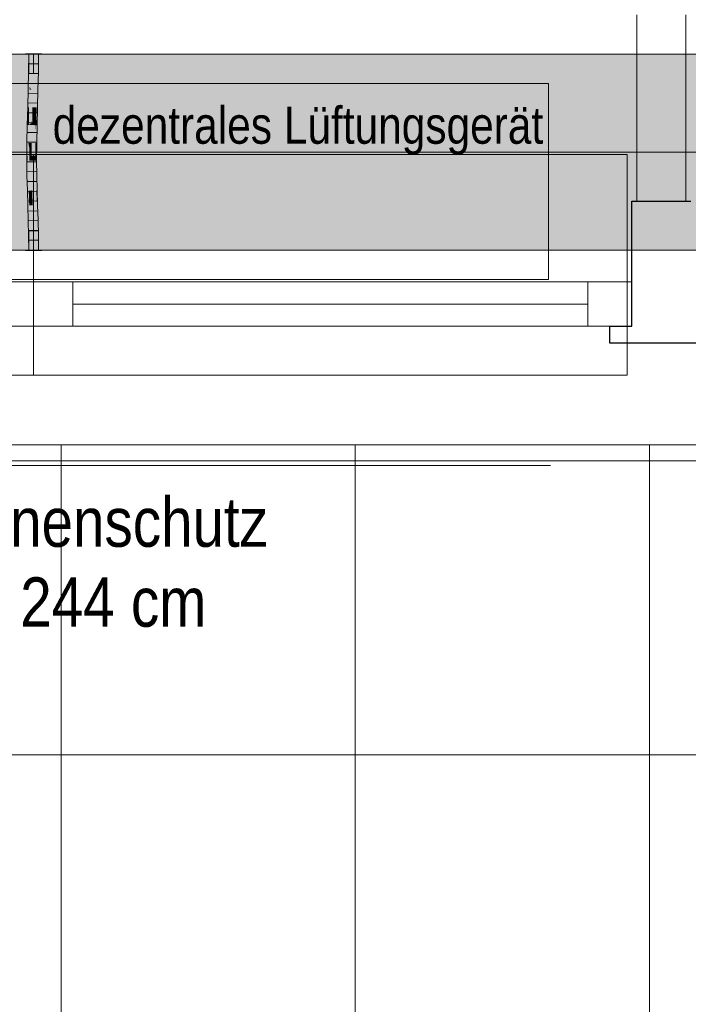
# Model space of a CAD drawing. Extents: x -620 to 300, y 62 to 1107.
# Tile 23 of 256: x -260 to -233, y 342 to 382. Entities that reach past the tile are written whole.
import ezdxf
from ezdxf.lldxf.tags import DXFTag

# ---------------------------------------------------------------- set-up
doc = ezdxf.new("R2010")
doc.units = 0
doc.layers.get('0').update_dxf_attribs({"lineweight": 35})
for name, color, linetype, lineweight, true_color in [('30 -33 Aussenwände- 7 Fassade_ Elemente', 7, 'Continuous', 9, 0x00aacc), ('30 -35 Decken- 1 Konstruktion-Träger- Stahlbeton', 7, 'grob-A06G9FRA8I', 13, 0x33aa00), ('30 -38 konstruktive Einbauten-Mobile Trennwand', 7, 'Continuous', 9, 0x944cff), ('70 -72 Beschriftung- 1 Beschriftung allgemein', 7, 'Continuous', 9, 0xff6633), ('E_Leerrohr 20', 7, 'Continuous', 13, 0xcc0099), ('E_Leerrohr 20-Shading', 7, 'Continuous', 13, 0xcc0099)]:
    doc.layers.add(name, color=color, linetype=linetype, lineweight=lineweight, true_color=true_color)
doc.layers.add('60- 61 allgemeine Ausstattung- 4 Terrassen', color=7, linetype='Continuous', lineweight=9)
doc.layers.add('70 -71 Achsen- 1 Gebäudeachsen', color=7, linetype='STRICHPUNKT2-A06G9FR98I', lineweight=18)
doc.layers.add('iwb_Schraffur_Unterzug', color=7, linetype='Continuous', lineweight=5, true_color=0xffffcc, plot=False)
doc.styles.get("Standard").update_dxf_attribs({"font": 'ARIALN.TTF'})
tags = doc.linetypes.add('grob-A06G9FRA8I', pattern=[14, 3, -8, 3]).pattern_tags.tags
tags[8:9] = [DXFTag(74, 4), DXFTag(75, 0), DXFTag(340, '0'), DXFTag(46, 0.0), DXFTag(50, 0.0), DXFTag(44, 0.0), DXFTag(45, 0.0)]
tags[6:7] = [DXFTag(74, 4), DXFTag(75, 0), DXFTag(340, '0'), DXFTag(46, 0.0), DXFTag(50, 0.0), DXFTag(44, 0.0), DXFTag(45, 0.0)]
tags[4:5] = [DXFTag(74, 4), DXFTag(75, 0), DXFTag(340, '0'), DXFTag(46, 0.0), DXFTag(50, 0.0), DXFTag(44, 0.0), DXFTag(45, 0.0)]
tags = doc.linetypes.add('STRICHPUNKT2', pattern=[12.7, 6.35, -3.175, 0, -3.175]).pattern_tags.tags
tags[10:11] = [DXFTag(74, 4), DXFTag(75, 0), DXFTag(340, '0'), DXFTag(46, 0.0), DXFTag(50, 0.0), DXFTag(44, 0.0), DXFTag(45, 0.0)]
tags[8:9] = [DXFTag(74, 4), DXFTag(75, 0), DXFTag(340, '0'), DXFTag(46, 0.0), DXFTag(50, 0.0), DXFTag(44, 0.0), DXFTag(45, 0.0)]
tags[6:7] = [DXFTag(74, 4), DXFTag(75, 0), DXFTag(340, '0'), DXFTag(46, 0.0), DXFTag(50, 0.0), DXFTag(44, 0.0), DXFTag(45, 0.0)]
tags[4:5] = [DXFTag(74, 4), DXFTag(75, 0), DXFTag(340, '0'), DXFTag(46, 0.0), DXFTag(50, 0.0), DXFTag(44, 0.0), DXFTag(45, 0.0)]
tags = doc.linetypes.add('STRICHPUNKT2-A06G9FR98I', pattern=[12.7, 6.35, -3.175, 0, -3.175]).pattern_tags.tags
tags[10:11] = [DXFTag(74, 4), DXFTag(75, 0), DXFTag(340, '0'), DXFTag(46, 0.0), DXFTag(50, 0.0), DXFTag(44, 0.0), DXFTag(45, 0.0)]
tags[8:9] = [DXFTag(74, 4), DXFTag(75, 0), DXFTag(340, '0'), DXFTag(46, 0.0), DXFTag(50, 0.0), DXFTag(44, 0.0), DXFTag(45, 0.0)]
tags[6:7] = [DXFTag(74, 4), DXFTag(75, 0), DXFTag(340, '0'), DXFTag(46, 0.0), DXFTag(50, 0.0), DXFTag(44, 0.0), DXFTag(45, 0.0)]
tags[4:5] = [DXFTag(74, 4), DXFTag(75, 0), DXFTag(340, '0'), DXFTag(46, 0.0), DXFTag(50, 0.0), DXFTag(44, 0.0), DXFTag(45, 0.0)]

# ---------------------------------------------------------------- blocks, each defined once
blk = doc.blocks.new('Shading-A06G9FQP8I', base_point=(-259.126, 375.318))
at = {"layer": 'E_Leerrohr 20-Shading', "color": 223, "true_color": 0xc67fb4}
for points in [[(-259.418, 381.053), (-259.477, 381.053), (-259.424, 380.33), (-259.483, 380.331)], [(-259.121, 381.053), (-259.135, 381.053), (-259.13, 380.326), (-259.141, 380.326)], [(-259.13, 380.326), (-259.111, 380.326), (-259.121, 381.053), (-259.101, 381.053)], [(-259.091, 381.053), (-259.101, 381.053), (-259.103, 380.326), (-259.111, 380.326)], [(-259.077, 381.053), (-259.091, 381.053), (-259.087, 380.325), (-259.103, 380.326)], [(-259.087, 380.325), (-259.083, 380.325), (-259.077, 381.053)], [(-259.424, 380.33), (-259.483, 380.331), (-259.441, 379.607), (-259.498, 379.608)], [(-259.44, 379.607), (-259.424, 380.33), (-259.441, 379.607)], [(-259.13, 380.326), (-259.141, 380.326), (-259.149, 379.6), (-259.157, 379.6)], [(-259.133, 380.19), (-259.149, 379.6), (-259.148, 379.6)], [(-259.13, 380.326), (-259.133, 380.19), (-259.133, 379.599), (-259.148, 379.6)], [(-259.103, 380.326), (-259.111, 380.326), (-259.125, 379.599), (-259.133, 379.599)], [(-259.13, 380.326), (-259.133, 379.599), (-259.111, 380.326)], [(-259.087, 380.325), (-259.103, 380.326), (-259.113, 379.599), (-259.125, 379.599)], [(-259.113, 379.599), (-259.098, 379.599), (-259.087, 380.325), (-259.083, 380.325)], [(-259.441, 379.607), (-259.498, 379.608), (-259.464, 378.883), (-259.518, 378.884)], [(-259.459, 378.882), (-259.44, 379.607), (-259.464, 378.883), (-259.441, 379.607)], [(-259.149, 379.6), (-259.157, 379.6), (-259.175, 378.875), (-259.176, 378.875)], [(-259.149, 379.6), (-259.175, 378.875), (-259.148, 379.6), (-259.171, 378.875)], [(-259.171, 378.875), (-259.16, 378.874), (-259.148, 379.6), (-259.133, 379.599)], [(-259.125, 379.599), (-259.133, 379.599), (-259.154, 378.874), (-259.16, 378.874)], [(-259.113, 379.599), (-259.125, 379.599), (-259.147, 378.874), (-259.154, 378.874)], [(-259.147, 378.874), (-259.118, 378.873), (-259.113, 379.599), (-259.098, 379.599)], [(-259.525, 378.616), (-259.537, 378.158), (-259.472, 378.615), (-259.472, 378.608)], [(-259.487, 378.157), (-259.482, 378.287), (-259.537, 378.158), (-259.472, 378.608)], [(-259.518, 378.884), (-259.525, 378.616), (-259.464, 378.883), (-259.472, 378.615)], [(-259.478, 378.157), (-259.465, 378.656), (-259.487, 378.157)], [(-259.482, 378.287), (-259.465, 378.656), (-259.472, 378.608)], [(-259.472, 378.608), (-259.465, 378.656), (-259.464, 378.883), (-259.459, 378.882)], [(-259.183, 378.607), (-259.183, 378.613), (-259.195, 378.151)], [(-259.18, 378.581), (-259.183, 378.607), (-259.193, 378.151), (-259.195, 378.151)], [(-259.193, 378.151), (-259.187, 378.15), (-259.18, 378.581), (-259.173, 378.514)], [(-259.169, 378.469), (-259.173, 378.514), (-259.181, 378.15), (-259.187, 378.15)], [(-259.171, 378.875), (-259.183, 378.607), (-259.18, 378.581)], [(-259.171, 378.875), (-259.175, 378.875), (-259.183, 378.607), (-259.179, 378.742)], [(-259.175, 378.875), (-259.176, 378.875), (-259.183, 378.613)], [(-259.179, 378.742), (-259.183, 378.613), (-259.183, 378.607)], [(-259.18, 378.581), (-259.173, 378.514), (-259.171, 378.875), (-259.16, 378.874)], [(-259.154, 378.874), (-259.16, 378.874), (-259.169, 378.469), (-259.173, 378.514)], [(-259.166, 378.444), (-259.159, 378.613), (-259.169, 378.469), (-259.163, 378.613)], [(-259.166, 378.444), (-259.137, 378.149), (-259.147, 378.874), (-259.118, 378.873)], [(-259.159, 378.613), (-259.147, 378.874), (-259.163, 378.613), (-259.154, 378.874)], [(-259.487, 378.157), (-259.537, 378.158), (-259.511, 377.431), (-259.55, 377.431)], [(-259.492, 377.431), (-259.478, 378.157), (-259.511, 377.431), (-259.487, 378.157)], [(-259.206, 377.427), (-259.187, 378.15), (-259.209, 377.427), (-259.193, 378.151)], [(-259.193, 378.151), (-259.195, 378.151), (-259.209, 377.427)], [(-259.187, 378.15), (-259.206, 377.427), (-259.192, 377.755), (-259.203, 377.427)], [(-259.18, 378.15), (-259.192, 377.755), (-259.15, 377.427), (-259.202, 377.427)], [(-259.192, 377.755), (-259.18, 378.15), (-259.181, 378.15)], [(-259.187, 378.15), (-259.192, 377.755), (-259.181, 378.15)], [(-259.166, 378.444), (-259.169, 378.469), (-259.18, 378.15), (-259.181, 378.15)], [(-259.18, 378.15), (-259.137, 378.149), (-259.166, 378.444)], [(-259.18, 378.15), (-259.15, 377.427), (-259.137, 378.149)], [(-259.192, 377.755), (-259.203, 377.427), (-259.202, 377.427)], [(-259.515, 376.899), (-259.511, 377.431), (-259.553, 376.898), (-259.55, 377.431)], [(-259.495, 376.704), (-259.492, 377.431), (-259.516, 376.704), (-259.511, 377.431)], [(-259.206, 377.427), (-259.209, 377.427), (-259.211, 376.902)], [(-259.207, 377.064), (-259.205, 377.138), (-259.208, 377.28), (-259.206, 377.427)], [(-259.206, 377.427), (-259.205, 377.138), (-259.203, 377.427)], [(-259.15, 377.427), (-259.205, 377.138), (-259.152, 377.064), (-259.205, 377.064)], [(-259.205, 377.138), (-259.15, 377.427), (-259.202, 377.427)], [(-259.203, 377.427), (-259.205, 377.138), (-259.202, 377.427)], [(-259.516, 376.704), (-259.515, 376.899), (-259.554, 376.704), (-259.553, 376.898)], [(-259.211, 376.9), (-259.211, 376.902), (-259.212, 376.705)], [(-259.208, 376.889), (-259.211, 376.9), (-259.21, 376.705), (-259.212, 376.705)], [(-259.208, 377.28), (-259.211, 376.902), (-259.211, 376.9)], [(-259.211, 376.9), (-259.207, 377.064), (-259.209, 377.065)], [(-259.208, 376.889), (-259.206, 377.064), (-259.211, 376.9), (-259.207, 377.064)], [(-259.21, 376.705), (-259.208, 376.705), (-259.208, 376.889), (-259.207, 376.886)], [(-259.207, 377.064), (-259.208, 377.28), (-259.209, 377.065)], [(-259.208, 376.889), (-259.207, 376.886), (-259.205, 377.138)], [(-259.206, 377.064), (-259.205, 377.138), (-259.207, 377.064)], [(-259.205, 377.064), (-259.207, 376.886), (-259.152, 377.064), (-259.154, 376.705)], [(-259.516, 376.704), (-259.554, 376.704), (-259.503, 376.093), (-259.546, 376.092)], [(-259.487, 376.093), (-259.495, 376.704), (-259.503, 376.093), (-259.516, 376.704)], [(-259.195, 376.099), (-259.208, 376.705), (-259.204, 376.099), (-259.21, 376.705)], [(-259.208, 376.705), (-259.154, 376.705), (-259.207, 376.886)], [(-259.146, 376.1), (-259.154, 376.705), (-259.195, 376.099), (-259.208, 376.705)], [(-259.503, 376.093), (-259.546, 376.092), (-259.477, 375.483), (-259.531, 375.482)], [(-259.472, 375.484), (-259.487, 376.093), (-259.477, 375.483), (-259.503, 376.093)], [(-259.195, 376.099), (-259.204, 376.099), (-259.169, 375.492), (-259.189, 375.491)], [(-259.131, 375.493), (-259.146, 376.1), (-259.169, 375.492), (-259.195, 376.099)], [(-259.454, 374.875), (-259.465, 375.245), (-259.531, 375.482), (-259.477, 375.483)], [(-259.454, 374.875), (-259.531, 375.482), (-259.513, 374.873)], [(-259.465, 375.245), (-259.472, 375.484), (-259.477, 375.483)], [(-259.169, 375.492), (-259.189, 375.491), (-259.138, 374.884), (-259.171, 374.883)], [(-259.126, 375.318), (-259.131, 375.493), (-259.16, 375.317), (-259.169, 375.492)], [(-259.138, 374.884), (-259.113, 374.885), (-259.16, 375.317), (-259.126, 375.318)], [(-259.138, 374.884), (-259.171, 374.883), (-259.108, 374.275), (-259.154, 374.274)], [(-259.095, 374.275), (-259.113, 374.885), (-259.108, 374.275), (-259.138, 374.884)], [(-259.454, 374.875), (-259.513, 374.873), (-259.436, 374.267), (-259.495, 374.265)], [(-259.437, 374.267), (-259.495, 374.265), (-259.424, 373.66), (-259.482, 373.659)], [(-259.423, 373.66), (-259.436, 374.267), (-259.424, 373.66), (-259.437, 374.267)], [(-259.108, 374.275), (-259.154, 374.274), (-259.086, 373.665), (-259.14, 373.664)], [(-259.082, 373.665), (-259.095, 374.275), (-259.086, 373.665), (-259.108, 374.275)], [(-259.423, 373.66), (-259.482, 373.659), (-259.418, 373.053), (-259.477, 373.053)], [(-259.077, 373.053), (-259.086, 373.665), (-259.135, 373.053), (-259.14, 373.664)], [(-259.077, 373.053), (-259.082, 373.665), (-259.086, 373.665)]]:
    blk.add_solid(points, dxfattribs=at)
at = {"layer": 'E_Leerrohr 20-Shading', "color": 231, "true_color": 0xe17fc9}
for points in [[(-259.384, 381.053), (-259.418, 381.053), (-259.377, 380.33), (-259.424, 380.33)], [(-259.355, 380.329), (-259.36, 381.053), (-259.377, 380.33), (-259.384, 381.053)], [(-259.311, 380.329), (-259.311, 381.053), (-259.355, 380.329), (-259.36, 381.053)], [(-259.283, 380.328), (-259.277, 381.053), (-259.311, 380.329), (-259.311, 381.053)], [(-259.277, 381.053), (-259.283, 380.328), (-259.278, 380.328)], [(-259.278, 380.328), (-259.272, 380.328), (-259.277, 381.053)], [(-259.272, 380.328), (-259.141, 380.326), (-259.277, 381.053), (-259.135, 381.053)], [(-259.374, 379.605), (-259.377, 380.33), (-259.437, 379.728), (-259.42, 380.33)], [(-259.42, 380.33), (-259.424, 380.33), (-259.437, 379.728)], [(-259.355, 379.605), (-259.355, 380.329), (-259.374, 379.605), (-259.377, 380.33)], [(-259.355, 379.605), (-259.311, 380.329), (-259.355, 380.329)], [(-259.355, 379.605), (-259.32, 379.604), (-259.311, 380.329), (-259.312, 380.189)], [(-259.32, 379.604), (-259.316, 379.604), (-259.312, 380.189)], [(-259.298, 379.603), (-259.283, 380.328), (-259.316, 379.604), (-259.311, 380.329)], [(-259.278, 380.328), (-259.283, 380.328), (-259.283, 379.603), (-259.298, 379.603)], [(-259.283, 379.603), (-259.261, 379.603), (-259.278, 380.328), (-259.272, 380.328)], [(-259.261, 379.603), (-259.157, 379.6), (-259.272, 380.328), (-259.141, 380.326)], [(-259.374, 379.605), (-259.437, 379.728), (-259.44, 379.607)], [(-259.374, 379.605), (-259.44, 379.607), (-259.373, 378.88), (-259.459, 378.882)], [(-259.357, 378.88), (-259.355, 379.605), (-259.373, 378.88), (-259.374, 379.605)], [(-259.357, 378.88), (-259.331, 378.879), (-259.355, 379.605), (-259.32, 379.604)], [(-259.331, 378.879), (-259.322, 378.879), (-259.32, 379.604), (-259.316, 379.604)], [(-259.318, 378.879), (-259.298, 379.603), (-259.322, 378.879), (-259.316, 379.604)], [(-259.283, 379.603), (-259.298, 379.603), (-259.289, 378.878), (-259.318, 378.879)], [(-259.176, 378.875), (-259.157, 379.6), (-259.289, 378.878), (-259.283, 379.603)], [(-259.465, 378.656), (-259.478, 378.157), (-259.456, 378.156)], [(-259.372, 378.254), (-259.459, 378.882), (-259.456, 378.156), (-259.465, 378.656)], [(-259.372, 378.366), (-259.459, 378.882), (-259.372, 378.254)], [(-259.373, 378.88), (-259.459, 378.882), (-259.372, 378.366)], [(-259.357, 378.88), (-259.373, 378.88), (-259.358, 378.281), (-259.372, 378.366)], [(-259.357, 378.88), (-259.358, 378.281), (-259.331, 378.879), (-259.334, 378.687)], [(-259.334, 378.687), (-259.358, 378.281), (-259.342, 378.182)], [(-259.322, 378.879), (-259.334, 378.687), (-259.337, 378.154), (-259.342, 378.182)], [(-259.324, 378.742), (-259.322, 378.879), (-259.337, 378.154)], [(-259.325, 378.614), (-259.324, 378.742), (-259.337, 378.154)], [(-259.325, 378.614), (-259.337, 378.154), (-259.322, 378.614), (-259.333, 378.154)], [(-259.334, 378.687), (-259.322, 378.879), (-259.331, 378.879)], [(-259.333, 378.154), (-259.294, 378.153), (-259.322, 378.614), (-259.291, 378.614)], [(-259.325, 378.614), (-259.318, 378.879), (-259.322, 378.879)], [(-259.325, 378.614), (-259.291, 378.614), (-259.318, 378.879), (-259.289, 378.878)], [(-259.291, 378.614), (-259.294, 378.153), (-259.242, 378.614), (-259.234, 378.152)], [(-259.291, 378.614), (-259.183, 378.613), (-259.289, 378.878), (-259.176, 378.875)], [(-259.234, 378.152), (-259.195, 378.151), (-259.242, 378.614), (-259.183, 378.613)], [(-259.456, 378.156), (-259.478, 378.157), (-259.446, 377.43), (-259.492, 377.431)], [(-259.372, 378.254), (-259.456, 378.156), (-259.372, 378.155)], [(-259.446, 377.43), (-259.368, 377.429), (-259.456, 378.156), (-259.372, 378.155)], [(-259.358, 378.281), (-259.372, 378.366), (-259.358, 378.154), (-259.372, 378.254)], [(-259.358, 378.154), (-259.372, 378.254), (-259.372, 378.155)], [(-259.368, 377.429), (-259.357, 377.429), (-259.372, 378.155), (-259.358, 378.154)], [(-259.358, 378.281), (-259.358, 378.154), (-259.342, 378.182), (-259.342, 378.154)], [(-259.357, 377.429), (-259.35, 377.429), (-259.358, 378.154), (-259.342, 378.154)], [(-259.35, 377.429), (-259.337, 378.154), (-259.342, 378.154)], [(-259.333, 378.154), (-259.337, 378.154), (-259.347, 377.429), (-259.35, 377.429)], [(-259.298, 377.428), (-259.294, 378.153), (-259.347, 377.429), (-259.333, 378.154)], [(-259.342, 378.154), (-259.337, 378.154), (-259.342, 378.182)], [(-259.298, 377.428), (-259.224, 377.428), (-259.294, 378.153), (-259.234, 378.152)], [(-259.224, 377.428), (-259.209, 377.427), (-259.234, 378.152), (-259.195, 378.151)], [(-259.495, 376.704), (-259.444, 376.704), (-259.492, 377.431), (-259.445, 377.187)], [(-259.492, 377.431), (-259.445, 377.187), (-259.446, 377.43)], [(-259.446, 377.43), (-259.445, 377.187), (-259.368, 377.429), (-259.368, 377.4)], [(-259.364, 377.068), (-259.368, 377.4), (-259.423, 377.068), (-259.445, 377.187)], [(-259.368, 377.4), (-259.357, 377.429), (-259.368, 377.429)], [(-259.355, 377.068), (-259.357, 377.429), (-259.364, 377.068), (-259.368, 377.4)], [(-259.357, 377.429), (-259.354, 376.704), (-259.353, 376.901)], [(-259.353, 376.901), (-259.35, 377.429), (-259.357, 377.429)], [(-259.299, 376.901), (-259.298, 377.428), (-259.353, 376.901), (-259.35, 377.429)], [(-259.299, 376.901), (-259.223, 376.902), (-259.298, 377.428), (-259.224, 377.428)], [(-259.223, 376.902), (-259.211, 376.902), (-259.224, 377.428), (-259.209, 377.427)], [(-259.445, 377.187), (-259.444, 376.704), (-259.36, 376.738), (-259.36, 376.704)], [(-259.36, 376.738), (-259.364, 377.068), (-259.423, 377.068)], [(-259.354, 376.704), (-259.355, 377.068), (-259.36, 376.738), (-259.364, 377.068)], [(-259.354, 376.704), (-259.334, 376.704), (-259.353, 376.901), (-259.332, 376.901)], [(-259.334, 376.704), (-259.299, 376.705), (-259.332, 376.901), (-259.299, 376.901)], [(-259.223, 376.902), (-259.299, 376.901), (-259.225, 376.705), (-259.299, 376.705)], [(-259.223, 376.902), (-259.225, 376.705), (-259.222, 376.809)], [(-259.222, 376.705), (-259.212, 376.705), (-259.223, 376.902), (-259.211, 376.902)], [(-259.444, 376.704), (-259.495, 376.704), (-259.45, 376.094), (-259.487, 376.093)], [(-259.45, 376.094), (-259.347, 376.096), (-259.444, 376.704), (-259.36, 376.704)], [(-259.36, 376.704), (-259.354, 376.704), (-259.36, 376.738)], [(-259.347, 376.096), (-259.346, 376.096), (-259.36, 376.704), (-259.354, 376.704)], [(-259.334, 376.704), (-259.354, 376.704), (-259.332, 376.096), (-259.346, 376.096)], [(-259.297, 376.097), (-259.299, 376.705), (-259.332, 376.096), (-259.334, 376.704)], [(-259.299, 376.705), (-259.297, 376.097), (-259.225, 376.705), (-259.24, 376.098)], [(-259.24, 376.098), (-259.228, 376.098), (-259.225, 376.705), (-259.222, 376.705)], [(-259.228, 376.098), (-259.204, 376.099), (-259.222, 376.705), (-259.212, 376.705)], [(-259.225, 376.705), (-259.222, 376.705), (-259.222, 376.809)], [(-259.45, 376.094), (-259.487, 376.093), (-259.46, 375.484), (-259.472, 375.484)], [(-259.331, 375.487), (-259.346, 376.096), (-259.46, 375.484), (-259.45, 376.094)], [(-259.297, 376.097), (-259.346, 376.096), (-259.292, 375.488), (-259.331, 375.487)], [(-259.292, 375.488), (-259.238, 375.49), (-259.297, 376.097), (-259.228, 376.098)], [(-259.238, 375.49), (-259.189, 375.491), (-259.228, 376.098), (-259.204, 376.099)], [(-259.46, 375.484), (-259.472, 375.484), (-259.465, 375.245)], [(-259.464, 375.315), (-259.465, 375.245), (-259.431, 375.315), (-259.431, 375.163)], [(-259.326, 375.316), (-259.331, 375.487), (-259.464, 375.315), (-259.46, 375.484)], [(-259.431, 375.163), (-259.313, 374.879), (-259.431, 375.315), (-259.326, 375.316)], [(-259.292, 375.488), (-259.331, 375.487), (-259.287, 374.88), (-259.313, 374.879)], [(-259.287, 374.88), (-259.251, 374.881), (-259.292, 375.488), (-259.238, 375.49)], [(-259.251, 374.881), (-259.171, 374.883), (-259.238, 375.49), (-259.189, 375.491)], [(-259.454, 374.875), (-259.43, 374.875), (-259.465, 375.245), (-259.431, 375.163)], [(-259.43, 374.875), (-259.313, 374.879), (-259.431, 375.163)], [(-259.295, 374.27), (-259.313, 374.879), (-259.427, 374.267), (-259.43, 374.875)], [(-259.287, 374.88), (-259.313, 374.879), (-259.282, 374.271), (-259.295, 374.27)], [(-259.282, 374.271), (-259.263, 374.271), (-259.287, 374.88), (-259.251, 374.881)], [(-259.263, 374.271), (-259.154, 374.274), (-259.251, 374.881), (-259.171, 374.883)], [(-259.43, 374.875), (-259.454, 374.875), (-259.427, 374.267), (-259.436, 374.267)], [(-259.427, 374.267), (-259.436, 374.267), (-259.423, 373.66)], [(-259.282, 373.662), (-259.295, 374.27), (-259.423, 373.66), (-259.427, 374.267)], [(-259.282, 374.271), (-259.295, 374.27), (-259.278, 373.662), (-259.282, 373.662)], [(-259.14, 373.664), (-259.154, 374.274), (-259.278, 373.662), (-259.282, 374.271)], [(-259.282, 373.662), (-259.423, 373.66), (-259.277, 373.053), (-259.418, 373.053)], [(-259.14, 373.664), (-259.282, 373.662), (-259.135, 373.053), (-259.277, 373.053)]]:
    blk.add_solid(points, dxfattribs=at)
blk = doc.blocks.new('Shading-A06G9FQR8I', base_point=(-259.171, 380.265))
at = {"layer": 'E_Leerrohr 20-Shading', "color": 213, "true_color": 0xd67fc0}
for points in [[(-259.417, 381.065), (-259.607, 381.065), (-259.417, 381.053), (-259.607, 381.053)], [(-259.477, 381.053), (-259.477, 380.265), (-259.297, 381.053), (-259.295, 380.265)], [(-259.389, 381.065), (-259.417, 381.065), (-259.389, 381.053), (-259.417, 381.053)], [(-259.389, 381.065), (-259.389, 381.053), (-259.364, 381.065), (-259.364, 381.053)], [(-259.364, 381.053), (-259.277, 381.053), (-259.364, 381.065), (-259.277, 381.065)], [(-259.295, 380.265), (-259.277, 380.265), (-259.297, 381.053), (-259.277, 381.053)], [(-259.212, 381.065), (-259.277, 381.065), (-259.212, 381.053), (-259.277, 381.053)], [(-259.227, 381.053), (-259.277, 381.053), (-259.273, 380.265), (-259.277, 380.448)], [(-259.227, 381.053), (-259.273, 380.265), (-259.232, 380.265)], [(-259.227, 381.053), (-259.232, 380.265), (-259.158, 381.053), (-259.171, 380.265)], [(-259.066, 381.065), (-259.212, 381.065), (-259.066, 381.053), (-259.212, 381.053)], [(-259.171, 380.265), (-259.077, 380.265), (-259.158, 381.053), (-259.077, 381.053)], [(-259.066, 381.053), (-259.061, 381.053), (-259.066, 381.065), (-259.061, 381.065)], [(-259.061, 381.053), (-259.006, 381.053), (-259.061, 381.065), (-259.005, 381.065)], [(-259.006, 381.053), (-258.947, 381.053), (-259.005, 381.065), (-258.947, 381.065)], [(-259.277, 380.448), (-259.277, 380.265), (-259.273, 380.265)]]:
    blk.add_solid(points, dxfattribs=at)
blk = doc.blocks.new('Shading-A06G9FQT8I', base_point=(-259.077, 373.053))
at = {"layer": 'E_Leerrohr 20-Shading', "color": 213, "true_color": 0xd67fc0}
for points in [[(-259.277, 373.053), (-259.279, 373.841), (-259.477, 373.053), (-259.477, 373.841)], [(-259.277, 373.053), (-259.277, 373.841), (-259.279, 373.841)], [(-259.077, 373.053), (-259.077, 373.841), (-259.277, 373.053), (-259.272, 373.841)], [(-259.272, 373.841), (-259.277, 373.841), (-259.277, 373.053)], [(-259.368, 373.053), (-259.607, 373.053), (-259.368, 373.041), (-259.607, 373.041)], [(-259.277, 373.041), (-259.277, 373.053), (-259.368, 373.041), (-259.368, 373.053)], [(-259.212, 373.053), (-259.277, 373.053), (-259.212, 373.041), (-259.277, 373.041)], [(-259.055, 373.041), (-259.055, 373.053), (-259.212, 373.041), (-259.212, 373.053)], [(-258.947, 373.041), (-258.947, 373.053), (-259.055, 373.041), (-259.055, 373.053)]]:
    blk.add_solid(points, dxfattribs=at)
blk = doc.blocks.new('Referenz-A06G9FRB8I')
at = {"layer": '30 -33 Aussenwände- 7 Fassade_ Elemente', "color": 0, "linetype": 'Continuous', "ltscale": 0.13}
for p, q in [((-286.075, 381.053), (-130.075, 381.053)), ((-283.675, 371.753), (-259.275, 371.753)), ((-259.275, 371.753), (-234.875, 371.753)), ((-259.275, 369.953), (-259.275, 371.753)), ((-234.875, 371.753), (-234.875, 369.953)), ((-259.275, 369.953), (-283.675, 369.953)), ((-234.875, 369.953), (-259.275, 369.953)), ((-126.975, 365.113), (-289.175, 365.113))]:
    blk.add_line(p, q, dxfattribs=at)
at = {"layer": '30 -33 Aussenwände- 7 Fassade_ Elemente', "color": 0, "linetype": 'Continuous', "lineweight": 18, "ltscale": 0.18}
for p, q in [((-234.675, 381.053), (-232.675, 381.053)), ((-234.675, 375.053), (-234.675, 381.053)), ((-232.675, 381.053), (-232.675, 375.053)), ((-232.675, 375.053), (-234.675, 375.053)), ((-260.875, 371.753), (-259.275, 371.753)), ((-259.275, 369.953), (-259.275, 371.753)), ((-259.275, 371.753), (-257.675, 371.753)), ((-257.675, 371.753), (-257.675, 369.953)), ((-236.675, 369.953), (-236.675, 371.753)), ((-236.675, 371.753), (-234.875, 371.753)), ((-234.875, 371.753), (-234.875, 369.953)), ((-257.675, 370.853), (-236.675, 370.853)), ((-259.275, 369.953), (-260.875, 369.953)), ((-257.675, 369.953), (-259.275, 369.953)), ((-234.875, 369.953), (-236.675, 369.953))]:
    blk.add_line(p, q, dxfattribs=at)
at = {"layer": '30 -33 Aussenwände- 7 Fassade_ Elemente', "color": 0, "linetype": 'grob-A06G9FRA8I', "ltscale": 0.13}
for p, q in [((-280.275, 379.853), (-238.275, 379.853)), ((-238.275, 379.853), (-238.275, 371.853)), ((-238.275, 371.853), (-280.275, 371.853))]:
    blk.add_line(p, q, dxfattribs=at)
at = {"layer": '30 -33 Aussenwände- 7 Fassade_ Elemente', "color": 0}
for p, q in [((-259.275, 376.953), (-283.475, 376.953)), ((-259.275, 376.953), (-259.275, 371.753)), ((-235.075, 376.953), (-259.275, 376.953)), ((-235.075, 371.753), (-235.075, 376.953)), ((-260.875, 371.753), (-259.275, 371.753)), ((-259.275, 371.753), (-259.275, 369.953)), ((-257.675, 371.753), (-259.275, 371.753)), ((-257.675, 371.753), (-236.675, 371.753)), ((-257.675, 369.953), (-257.675, 371.753)), ((-236.675, 371.753), (-235.075, 371.753)), ((-236.675, 371.753), (-236.675, 369.953)), ((-235.075, 371.753), (-235.075, 369.953)), ((-257.675, 370.853), (-236.675, 370.853)), ((-259.275, 369.953), (-260.875, 369.953)), ((-259.275, 369.953), (-257.675, 369.953)), ((-259.275, 367.953), (-259.275, 369.953)), ((-236.675, 369.953), (-257.675, 369.953)), ((-235.075, 369.953), (-236.675, 369.953)), ((-235.075, 369.953), (-235.075, 367.953)), ((-259.275, 367.953), (-283.475, 367.953)), ((-235.075, 367.953), (-259.275, 367.953))]:
    blk.add_line(p, q, dxfattribs=at)
at = {"layer": '30 -33 Aussenwände- 7 Fassade_ Elemente', "color": 0, "linetype": 'Continuous', "lineweight": -2, "ltscale": 0.25}
for p, q in [((-234.875, 369.953), (-234.875, 375.053)), ((-234.875, 375.053), (-232.475, 375.053)), ((-235.775, 369.253), (-235.775, 369.953)), ((-235.775, 369.953), (-234.875, 369.953)), ((-231.575, 369.253), (-235.775, 369.253))]:
    blk.add_line(p, q, dxfattribs=at)
at = {"layer": '30 -35 Decken- 1 Konstruktion-Träger- Stahlbeton', "color": 0}
for p, q in [((-451.575, 381.053), (35.425, 381.053)), ((-451.575, 373.053), (35.425, 373.053))]:
    blk.add_line(p, q, dxfattribs=at)
at = {"layer": '30 -38 konstruktive Einbauten-Mobile Trennwand', "color": 0, "linetype": 'Continuous', "ltscale": 0.13}
for p, q in [((-234.675, 381.053), (-234.675, 382.653)), ((-232.675, 382.653), (-232.675, 381.053)), ((-232.675, 381.053), (-234.675, 381.053))]:
    blk.add_line(p, q, dxfattribs=at)
at = {"layer": '60- 61 allgemeine Ausstattung- 4 Terrassen', "color": 0}
for p, q in [((27.485, 365.113), (-286.141, 365.113)), ((-258.155, 206.653), (-258.155, 365.113)), ((-246.155, 206.653), (-246.155, 365.113)), ((-234.155, 206.653), (-234.155, 365.113)), ((-286.141, 364.453), (27.485, 364.453)), ((-286.141, 352.453), (27.485, 352.453))]:
    blk.add_line(p, q, dxfattribs=at)
at = {"layer": '70 -71 Achsen- 1 Gebäudeachsen', "color": 0, "linetype": 'STRICHPUNKT2-A06G9FR98I', "ltscale": 0.18}
blk.add_line((-538.628, 377.053), (75.968, 377.053), dxfattribs=at)
at = {"layer": '70 -72 Beschriftung- 1 Beschriftung allgemein', "color": 0, "linetype": 'Continuous', "ltscale": 0.13}
blk.add_line((-285.19, 364.261), (-238.19, 364.261), dxfattribs=at)
at = {"layer": '30 -33 Aussenwände- 7 Fassade_ Elemente', "color": 0, "linetype": 'ByBlock', "ltscale": 0.13, "insert": (-258.498, 378.905), "char_height": 1.51033, "attachment_point": 1}
blk.add_mtext('{\\fArial Narrow;dezentrales Lüftungsgerät}', dxfattribs=at)
at = {"layer": '70 -72 Beschriftung- 1 Beschriftung allgemein', "color": 0, "linetype": 'Continuous', "ltscale": 0.13, "char_height": 2.01377, "attachment_point": 1}
for s, insert in [('{\\fArial Narrow;Sonnenschutz}', (-264.338, 362.961)), ('{\\fArial Narrow;244}', (-259.821, 359.699)), ('{\\fArial Narrow;cm}', (-255.306, 359.699))]:
    blk.add_mtext(s, dxfattribs=dict(at, insert=insert))
blk = doc.blocks.new('Referenz-A06G9FRD8I')
at = {"layer": 'iwb_Schraffur_Unterzug', "linetype": 'Continuous', "ltscale": 0.13}
for points in [[(-451.575, 381.053), (75.968, 381.053), (75.968, 376.755)], [(-451.575, 381.053), (75.968, 376.755), (75.968, 373.053)], [(-451.575, 381.053), (75.968, 373.053), (-451.575, 373.053)]]:
    blk.add_solid(points, dxfattribs=at)
blk = doc.blocks.new('Enddeckel-A06G9FXF8I')
at = {"color": 0, "linetype": 'ByBlock', "lineweight": -2, "ltscale": 0.13}
for p, q in [((-259.477, 373.841), (-259.477, 373.053)), ((-259.359, 373.841), (-259.477, 373.841)), ((-259.194, 373.841), (-259.359, 373.841)), ((-259.077, 373.841), (-259.194, 373.841)), ((-259.077, 373.053), (-259.077, 373.841)), ((-259.607, 373.053), (-259.607, 373.041)), ((-259.413, 373.053), (-259.607, 373.053)), ((-259.413, 373.041), (-259.607, 373.041)), ((-259.359, 373.053), (-259.477, 373.053)), ((-259.14, 373.053), (-259.413, 373.053)), ((-259.14, 373.041), (-259.413, 373.041)), ((-259.194, 373.053), (-259.359, 373.053)), ((-259.077, 373.053), (-259.194, 373.053)), ((-258.947, 373.053), (-259.14, 373.053)), ((-258.947, 373.041), (-259.14, 373.041)), ((-258.947, 373.041), (-258.947, 373.053))]:
    blk.add_line(p, q, dxfattribs=at)
at = {"color": 0, "linetype": 'STRICHPUNKT2', "lineweight": 5, "ltscale": 0.13}
blk.add_line((-259.277, 373.053), (-259.277, 373.841), dxfattribs=at)
blk = doc.blocks.new('Enddeckel-A06G9FXJ8I')
at = {"color": 0, "linetype": 'ByBlock', "lineweight": -2, "ltscale": 0.13}
for p, q in [((-259.607, 381.065), (-259.607, 381.053)), ((-259.607, 381.065), (-259.413, 381.065)), ((-259.607, 381.053), (-259.413, 381.053)), ((-259.477, 381.053), (-259.477, 380.265)), ((-259.477, 381.053), (-259.359, 381.053)), ((-259.413, 381.065), (-259.14, 381.065)), ((-259.413, 381.053), (-259.14, 381.053)), ((-259.359, 381.053), (-259.194, 381.053)), ((-259.194, 381.053), (-259.077, 381.053)), ((-259.14, 381.065), (-258.947, 381.065)), ((-259.14, 381.053), (-258.947, 381.053)), ((-259.077, 380.265), (-259.077, 381.053)), ((-258.947, 381.053), (-258.947, 381.065)), ((-259.477, 380.265), (-259.359, 380.265)), ((-259.359, 380.265), (-259.194, 380.265)), ((-259.194, 380.265), (-259.077, 380.265))]:
    blk.add_line(p, q, dxfattribs=at)
at = {"color": 0, "linetype": 'STRICHPUNKT2', "lineweight": 5, "ltscale": 0.13}
blk.add_line((-259.277, 381.053), (-259.277, 380.265), dxfattribs=at)
blk = doc.blocks.new('Flexrohr-A06G9FXR8I')
at = {"color": 0, "linetype": 'ByBlock', "lineweight": -2, "ltscale": 0.13}
for p, q in [((-259.477, 381.053), (-259.483, 380.331)), ((-259.477, 381.053), (-259.077, 381.053)), ((-259.077, 381.053), (-259.083, 380.325)), ((-259.468, 380.655), (-259.092, 380.652)), ((-259.483, 380.331), (-259.498, 379.608)), ((-259.472, 380.256), (-259.096, 380.25)), ((-259.083, 380.325), (-259.098, 379.599)), ((-259.481, 379.857), (-259.105, 379.849)), ((-259.498, 379.608), (-259.518, 378.884)), ((-259.49, 379.458), (-259.114, 379.449)), ((-259.098, 379.599), (-259.118, 378.873)), ((-259.501, 379.058), (-259.125, 379.049)), ((-259.518, 378.884), (-259.537, 378.158)), ((-259.512, 378.658), (-259.136, 378.649)), ((-259.118, 378.873), (-259.137, 378.149)), ((-259.537, 378.158), (-259.55, 377.431)), ((-259.522, 378.258), (-259.146, 378.249)), ((-259.137, 378.149), (-259.15, 377.427)), ((-259.53, 377.857), (-259.154, 377.851)), ((-259.55, 377.431), (-259.554, 376.704)), ((-259.538, 377.456), (-259.162, 377.452)), ((-259.15, 377.427), (-259.154, 376.705)), ((-259.54, 377.055), (-259.164, 377.053)), ((-259.554, 376.704), (-259.546, 376.092)), ((-259.541, 376.653), (-259.165, 376.655)), ((-259.154, 376.705), (-259.146, 376.1)), ((-259.546, 376.092), (-259.531, 375.482)), ((-259.536, 376.251), (-259.16, 376.257)), ((-259.146, 376.1), (-259.131, 375.493)), ((-259.528, 375.85), (-259.152, 375.858)), ((-259.531, 375.482), (-259.513, 374.873)), ((-259.518, 375.449), (-259.142, 375.459)), ((-259.131, 375.493), (-259.113, 374.885)), ((-259.506, 375.049), (-259.13, 375.06)), ((-259.113, 374.885), (-259.095, 374.275)), ((-259.513, 374.873), (-259.495, 374.265)), ((-259.494, 374.649), (-259.118, 374.66)), ((-259.495, 374.265), (-259.482, 373.659)), ((-259.483, 374.25), (-259.107, 374.259)), ((-259.095, 374.275), (-259.082, 373.665)), ((-259.474, 373.851), (-259.098, 373.858)), ((-259.482, 373.659), (-259.477, 373.053)), ((-259.468, 373.453), (-259.092, 373.457)), ((-259.082, 373.665), (-259.077, 373.053)), ((-259.477, 373.053), (-259.077, 373.053)), ((-259.465, 373.055), (-259.089, 373.055))]:
    blk.add_line(p, q, dxfattribs=at)

msp = doc.modelspace()

# ---------------------------------------------------------------- block references
at = {"color": 8, "lineweight": 25, "ltscale": 0.25, "true_color": 0x808080}
for name in ['Referenz-A06G9FRB8I', 'Referenz-A06G9FRD8I']:
    msp.add_blockref(name, (0, 0), dxfattribs=at)
at = {"layer": 'E_Leerrohr 20'}
for name, p in [('Shading-A06G9FQR8I', (-259.171, 380.265)), ('Shading-A06G9FQP8I', (-259.126, 375.318)), ('Shading-A06G9FQT8I', (-259.077, 373.053))]:
    msp.add_blockref(name, p, dxfattribs=at)
at = {"layer": 'E_Leerrohr 20', "ltscale": 0.13}
for name in ['Enddeckel-A06G9FXJ8I', 'Flexrohr-A06G9FXR8I', 'Enddeckel-A06G9FXF8I']:
    msp.add_blockref(name, (0, 0), dxfattribs=at)

doc.saveas('drawing.dxf')
